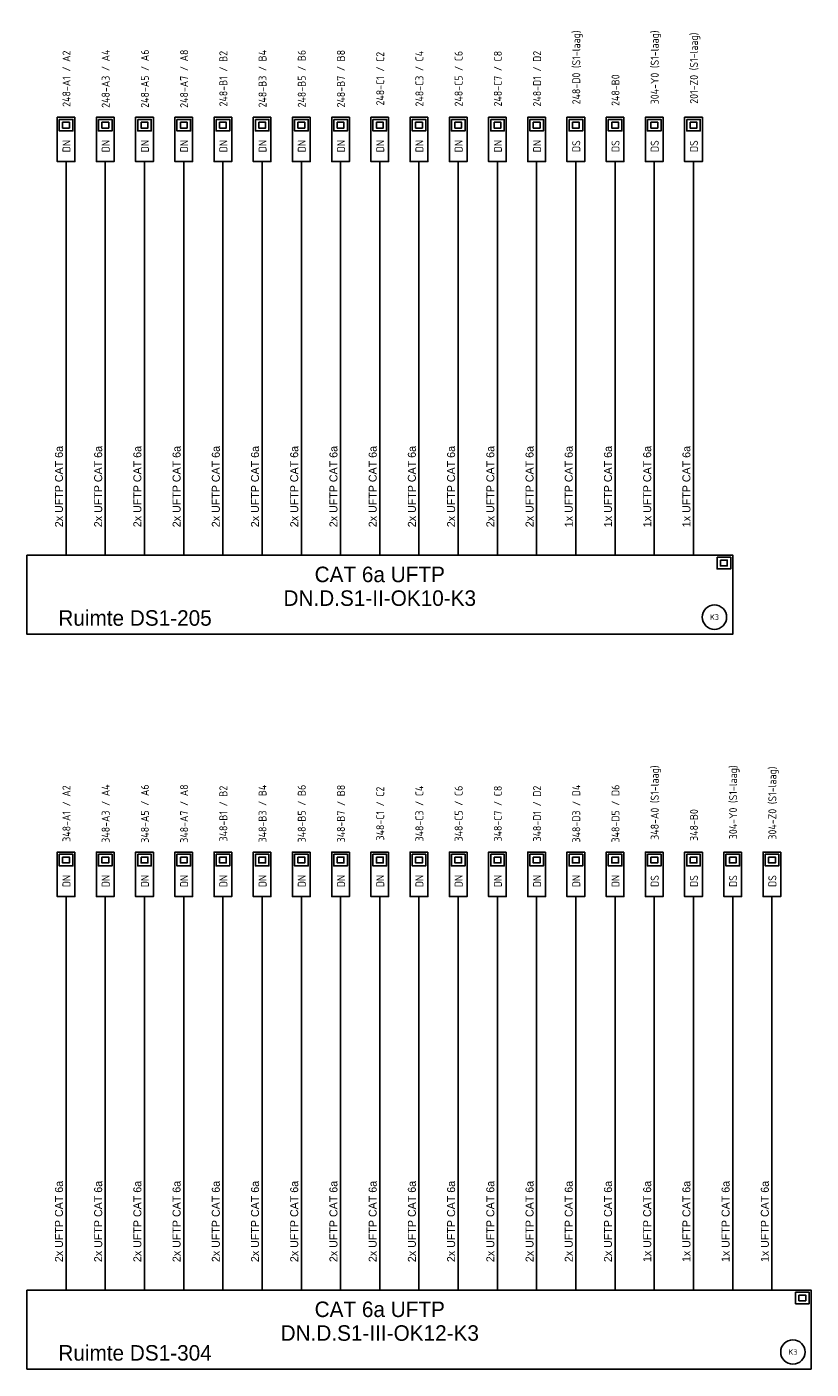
# Model space of a CAD drawing. Header units: millimetres. Extents: x -54 to 1704, y -342 to 469.
# Tile 8 of 17: x 316 to 493, y 166 to 468. Entities that reach past the tile are written whole.
import ezdxf
from ezdxf.enums import TextEntityAlignment as Align

# ---------------------------------------------------------------- set-up
doc = ezdxf.new("R2010")
doc.units = ezdxf.units.MM
for name, color, linetype in [('AT$1A---_TEKST', 2, 'Continuous'), ('E--L6100', 3, 'Continuous'), ('E--L6400', 3, 'Continuous'), ('EB6122--_ATTRIB', 2, 'Continuous'), ('EB6441--_ATTRIB', 2, 'Continuous'), ('EL6122--_AARD-NEN3134', 3, 'Continuous'), ('EL6441--_DN', 7, 'Continuous')]:
    doc.layers.add(name, color=color, linetype=linetype)
doc.styles.add('1_8', font='ISO.shx', dxfattribs={"height": 1.8})
doc.styles.add('2_5', font='iso.shx', dxfattribs={"height": 2.5})
doc.styles.add('GBB_ISOP', font='b-gbp3.shx')
doc.styles.add('NORATT', font='isocp.shx')

# ---------------------------------------------------------------- blocks, each defined once
blk = doc.blocks.new('DATA-LS3')
at = {"layer": 'E--L6400', "color": 2, "linetype": 'Continuous'}
blk.add_line((3.1, 0), (0, 0), dxfattribs=at)
for points in [[(13.1, -2), (3.1, -2), (3.1, 2), (13.1, 2)], [(12.63, 1.53), (12.63, -1.54), (10.01, -1.54), (10.01, 1.53)], [(11.98, 0.76), (11.98, -0.77), (10.67, -0.77), (10.67, 0.76)]]:
    blk.add_lwpolyline(points, close=True, dxfattribs=at)
at = {"style": 'NORATT'}
for tag, flags, p in [('CODE', 9, (8.06, 6.75)), ('M_CODE', 8, (8.06, 3.75))]:
    blk.add_attdef(tag, text='', height=1.8, dxfattribs=dict(at, flags=flags)).set_placement(p, align=Align.MIDDLE_CENTER)
for tag, flags, p in [('PANEEL', 9, (0, 3)), ('GRP', 8, (0, -5)), ('RUIMTE', 9, (0, -7.5))]:
    blk.add_attdef(tag, text='', height=1.8, dxfattribs=dict(at, flags=flags)).set_placement(p, align=Align.MIDDLE_LEFT)
at = {"color": 1, "style": 'NORATT'}
blk.add_attdef('DATACODE', text='', height=1.8, dxfattribs=at).set_placement((8.06, 3.75), align=Align.MIDDLE_CENTER)
blk.add_attdef('DATA-TST', text='', height=1.8, dxfattribs=at).set_placement((4.62, 0), align=Align.MIDDLE_LEFT)
blk = doc.blocks.new('ES3134')
at = {"color": 0}
blk.add_circle((0, 0), 5.5, dxfattribs=at)
at = {"style": '1_8', "flags": 8}
blk.add_attdef('M_CODE', text='', height=1.8, dxfattribs=at).set_placement((0, 0), align=Align.MIDDLE_CENTER)
at = {"color": 0, "style": '2_5', "flags": 8}
blk.add_attdef('CODE', text='', height=2.5, dxfattribs=at).set_placement((0, 0), align=Align.MIDDLE)

msp = doc.modelspace()

# ---------------------------------------------------------------- linework, layer by layer
at = {"color": 3}
for points in [[(316.14, 349.3), (475.39, 349.3), (475.39, 331.46), (316.14, 331.46)], [(316.14, 183.57), (493.08, 183.57), (493.08, 165.73), (316.14, 165.73)]]:
    msp.add_lwpolyline(points, close=True, dxfattribs=at)
at = {"layer": 'E--L6100', "color": 1}
for p, q in [((324.98, 434.95), (324.98, 349.3)), ((324.98, 269.22), (324.98, 183.57))]:
    msp.add_line(p, q, dxfattribs=at)
for points in [[(333.83, 434.95), (333.83, 349.3)], [(342.68, 434.95), (342.68, 349.3)], [(351.53, 434.95), (351.53, 349.3)], [(360.37, 434.95), (360.37, 349.3)], [(369.22, 434.95), (369.22, 349.3)], [(378.07, 434.95), (378.07, 349.3)], [(386.92, 434.95), (386.92, 349.3)], [(395.76, 434.95), (395.76, 349.3)], [(404.61, 434.95), (404.61, 349.3)], [(413.46, 434.95), (413.46, 349.3)], [(422.31, 434.95), (422.31, 349.3)], [(431.15, 434.95), (431.15, 349.3)], [(440, 434.95), (440, 349.3)], [(448.85, 434.95), (448.85, 349.3)], [(457.69, 434.95), (457.69, 349.3)], [(466.54, 434.95), (466.54, 349.3)], [(333.83, 269.22), (333.83, 183.57)], [(342.68, 269.22), (342.68, 183.57)], [(351.53, 269.22), (351.53, 183.57)], [(360.37, 269.22), (360.37, 183.57)], [(369.22, 269.22), (369.22, 183.57)], [(378.07, 269.22), (378.07, 183.57)], [(386.92, 269.22), (386.92, 183.57)], [(395.76, 269.22), (395.76, 183.57)], [(404.61, 269.22), (404.61, 183.57)], [(413.46, 269.22), (413.46, 183.57)], [(422.31, 269.22), (422.31, 183.57)], [(431.15, 269.22), (431.15, 183.57)], [(440, 269.22), (440, 183.57)], [(448.85, 269.22), (448.85, 183.57)], [(457.69, 269.22), (457.69, 183.57)], [(466.54, 269.22), (466.54, 183.57)], [(475.39, 269.22), (475.39, 183.57)], [(484.24, 269.22), (484.24, 183.57)]]:
    msp.add_lwpolyline(points, dxfattribs=at)
at = {"layer": 'E--L6400', "color": 2, "linetype": 'Continuous'}
for points in [[(471.86, 348.83), (474.93, 348.83), (474.93, 346.21), (471.86, 346.21)], [(472.63, 348.18), (474.16, 348.18), (474.16, 346.87), (472.63, 346.87)], [(489.56, 183.1), (492.62, 183.1), (492.62, 180.48), (489.56, 180.48)], [(490.32, 182.45), (491.86, 182.45), (491.86, 181.14), (490.32, 181.14)]]:
    msp.add_lwpolyline(points, close=True, dxfattribs=at)

# ---------------------------------------------------------------- block references
at = {"layer": 'EL6122--_AARD-NEN3134'}
ref = msp.add_blockref('ES3134', (471.27, 335.32), dxfattribs=dict(at, xscale=0.5, yscale=0.5, zscale=0.5))
ref.add_attrib('CODE', 'K3', dxfattribs={"layer": 'EB6122--_ATTRIB', "color": 2, "height": 1.25, "style": 'NORATT', "flags": 8}).set_placement((471.27, 335.32), align=Align.MIDDLE)
ref = msp.add_blockref('ES3134', (488.96, 169.59), dxfattribs=dict(at, xscale=0.5, yscale=0.5, zscale=0.5))
ref.add_attrib('CODE', 'K3', dxfattribs={"layer": 'EB6122--_ATTRIB', "color": 2, "height": 1.25, "style": 'NORATT', "flags": 8}).set_placement((488.96, 169.59), align=Align.MIDDLE)
at = {"layer": 'EL6441--_DN'}
ref = msp.add_blockref('DATA-LS3', (440, 434.95), dxfattribs=dict(at, rotation=90))
ref.add_attrib('DATACODE', '248-D0 (S1-laag)', dxfattribs={"layer": 'EB6441--_ATTRIB', "color": 1, "height": 1.8, "rotation": 90, "style": 'NORATT', "oblique": 360}).set_placement((440.09, 459.3), align=Align.MIDDLE_CENTER)
ref.add_attrib('DATA-TST', 'DS', dxfattribs={"layer": 'EB6441--_ATTRIB', "color": 1, "height": 1.8, "rotation": 90, "style": 'NORATT', "oblique": 360}).set_placement((440.09, 441.53), align=Align.MIDDLE_CENTER)
ref = msp.add_blockref('DATA-LS3', (457.69, 434.95), dxfattribs=dict(at, rotation=90))
ref.add_attrib('DATACODE', '304-Y0 (S1-laag)', dxfattribs={"layer": 'EB6441--_ATTRIB', "color": 1, "height": 1.8, "rotation": 90, "style": 'NORATT'}).set_placement((457.79, 459.3), align=Align.MIDDLE_CENTER)
ref.add_attrib('DATA-TST', 'DS', dxfattribs={"layer": 'EB6441--_ATTRIB', "color": 1, "height": 1.8, "rotation": 90, "style": 'NORATT'}).set_placement((457.79, 441.53), align=Align.MIDDLE_CENTER)
ref = msp.add_blockref('DATA-LS3', (466.54, 434.95), dxfattribs=dict(at, rotation=90))
ref.add_attrib('DATACODE', '201-Z0 (S1-laag)', dxfattribs={"layer": 'EB6441--_ATTRIB', "color": 1, "height": 1.8, "rotation": 90, "style": 'NORATT'}).set_placement((466.64, 459.12), align=Align.MIDDLE_CENTER)
ref.add_attrib('DATA-TST', 'DS', dxfattribs={"layer": 'EB6441--_ATTRIB', "color": 1, "height": 1.8, "rotation": 90, "style": 'NORATT'}).set_placement((466.64, 441.53), align=Align.MIDDLE_CENTER)
ref = msp.add_blockref('DATA-LS3', (431.15, 434.95), dxfattribs=dict(at, rotation=90))
ref.add_attrib('DATACODE', '248-D1 / D2', dxfattribs={"layer": 'EB6441--_ATTRIB', "color": 1, "height": 1.8, "rotation": 90, "style": 'NORATT', "oblique": 360}).set_placement((431.25, 456.75), align=Align.MIDDLE_CENTER)
ref.add_attrib('DATA-TST', 'DN', dxfattribs={"layer": 'EB6441--_ATTRIB', "color": 1, "height": 1.8, "rotation": 90, "style": 'NORATT', "oblique": 360}).set_placement((431.25, 441.53), align=Align.MIDDLE_CENTER)
ref = msp.add_blockref('DATA-LS3', (324.98, 434.95), dxfattribs=dict(at, rotation=90))
ref.add_attrib('DATACODE', '248-A1 / A2', dxfattribs={"layer": 'EB6441--_ATTRIB', "color": 1, "height": 1.8, "rotation": 90, "style": 'NORATT', "oblique": 360}).set_placement((325.08, 456.75), align=Align.MIDDLE_CENTER)
ref.add_attrib('DATA-TST', 'DN', dxfattribs={"layer": 'EB6441--_ATTRIB', "color": 1, "height": 1.8, "rotation": 90, "style": 'NORATT', "oblique": 360}).set_placement((325.08, 441.53), align=Align.MIDDLE_CENTER)
ref = msp.add_blockref('DATA-LS3', (333.83, 434.95), dxfattribs=dict(at, rotation=90))
ref.add_attrib('DATACODE', '248-A3 / A4', dxfattribs={"layer": 'EB6441--_ATTRIB', "color": 1, "height": 1.8, "rotation": 90, "style": 'NORATT', "oblique": 360}).set_placement((333.92, 456.75), align=Align.MIDDLE_CENTER)
ref.add_attrib('DATA-TST', 'DN', dxfattribs={"layer": 'EB6441--_ATTRIB', "color": 1, "height": 1.8, "rotation": 90, "style": 'NORATT', "oblique": 360}).set_placement((333.92, 441.53), align=Align.MIDDLE_CENTER)
ref = msp.add_blockref('DATA-LS3', (342.68, 434.95), dxfattribs=dict(at, rotation=90))
ref.add_attrib('DATACODE', '248-A5 / A6', dxfattribs={"layer": 'EB6441--_ATTRIB', "color": 1, "height": 1.8, "rotation": 90, "style": 'NORATT', "oblique": 360}).set_placement((342.77, 456.75), align=Align.MIDDLE_CENTER)
ref.add_attrib('DATA-TST', 'DN', dxfattribs={"layer": 'EB6441--_ATTRIB', "color": 1, "height": 1.8, "rotation": 90, "style": 'NORATT', "oblique": 360}).set_placement((342.77, 441.53), align=Align.MIDDLE_CENTER)
ref = msp.add_blockref('DATA-LS3', (351.53, 434.95), dxfattribs=dict(at, rotation=90))
ref.add_attrib('DATACODE', '248-A7 / A8', dxfattribs={"layer": 'EB6441--_ATTRIB', "color": 1, "height": 1.8, "rotation": 90, "style": 'NORATT', "oblique": 360}).set_placement((351.62, 456.75), align=Align.MIDDLE_CENTER)
ref.add_attrib('DATA-TST', 'DN', dxfattribs={"layer": 'EB6441--_ATTRIB', "color": 1, "height": 1.8, "rotation": 90, "style": 'NORATT', "oblique": 360}).set_placement((351.62, 441.53), align=Align.MIDDLE_CENTER)
ref = msp.add_blockref('DATA-LS3', (360.37, 434.95), dxfattribs=dict(at, rotation=90))
ref.add_attrib('DATACODE', '248-B1 / B2', dxfattribs={"layer": 'EB6441--_ATTRIB', "color": 1, "height": 1.8, "rotation": 90, "style": 'NORATT', "oblique": 360}).set_placement((360.47, 456.75), align=Align.MIDDLE_CENTER)
ref.add_attrib('DATA-TST', 'DN', dxfattribs={"layer": 'EB6441--_ATTRIB', "color": 1, "height": 1.8, "rotation": 90, "style": 'NORATT', "oblique": 360}).set_placement((360.47, 441.53), align=Align.MIDDLE_CENTER)
ref = msp.add_blockref('DATA-LS3', (369.22, 434.95), dxfattribs=dict(at, rotation=90))
ref.add_attrib('DATACODE', '248-B3 / B4', dxfattribs={"layer": 'EB6441--_ATTRIB', "color": 1, "height": 1.8, "rotation": 90, "style": 'NORATT', "oblique": 360}).set_placement((369.31, 456.75), align=Align.MIDDLE_CENTER)
ref.add_attrib('DATA-TST', 'DN', dxfattribs={"layer": 'EB6441--_ATTRIB', "color": 1, "height": 1.8, "rotation": 90, "style": 'NORATT', "oblique": 360}).set_placement((369.31, 441.53), align=Align.MIDDLE_CENTER)
ref = msp.add_blockref('DATA-LS3', (378.07, 434.95), dxfattribs=dict(at, rotation=90))
ref.add_attrib('DATACODE', '248-B5 / B6', dxfattribs={"layer": 'EB6441--_ATTRIB', "color": 1, "height": 1.8, "rotation": 90, "style": 'NORATT', "oblique": 360}).set_placement((378.16, 456.75), align=Align.MIDDLE_CENTER)
ref.add_attrib('DATA-TST', 'DN', dxfattribs={"layer": 'EB6441--_ATTRIB', "color": 1, "height": 1.8, "rotation": 90, "style": 'NORATT', "oblique": 360}).set_placement((378.16, 441.53), align=Align.MIDDLE_CENTER)
ref = msp.add_blockref('DATA-LS3', (386.92, 434.95), dxfattribs=dict(at, rotation=90))
ref.add_attrib('DATACODE', '248-B7 / B8', dxfattribs={"layer": 'EB6441--_ATTRIB', "color": 1, "height": 1.8, "rotation": 90, "style": 'NORATT', "oblique": 360}).set_placement((387.01, 456.75), align=Align.MIDDLE_CENTER)
ref.add_attrib('DATA-TST', 'DN', dxfattribs={"layer": 'EB6441--_ATTRIB', "color": 1, "height": 1.8, "rotation": 90, "style": 'NORATT', "oblique": 360}).set_placement((387.01, 441.53), align=Align.MIDDLE_CENTER)
ref = msp.add_blockref('DATA-LS3', (395.76, 434.95), dxfattribs=dict(at, rotation=90))
ref.add_attrib('DATACODE', '248-C1 / C2', dxfattribs={"layer": 'EB6441--_ATTRIB', "color": 1, "height": 1.8, "rotation": 90, "style": 'NORATT', "oblique": 360}).set_placement((395.86, 456.75), align=Align.MIDDLE_CENTER)
ref.add_attrib('DATA-TST', 'DN', dxfattribs={"layer": 'EB6441--_ATTRIB', "color": 1, "height": 1.8, "rotation": 90, "style": 'NORATT', "oblique": 360}).set_placement((395.86, 441.53), align=Align.MIDDLE_CENTER)
ref = msp.add_blockref('DATA-LS3', (404.61, 434.95), dxfattribs=dict(at, rotation=90))
ref.add_attrib('DATACODE', '248-C3 / C4', dxfattribs={"layer": 'EB6441--_ATTRIB', "color": 1, "height": 1.8, "rotation": 90, "style": 'NORATT', "oblique": 360}).set_placement((404.7, 456.75), align=Align.MIDDLE_CENTER)
ref.add_attrib('DATA-TST', 'DN', dxfattribs={"layer": 'EB6441--_ATTRIB', "color": 1, "height": 1.8, "rotation": 90, "style": 'NORATT', "oblique": 360}).set_placement((404.7, 441.53), align=Align.MIDDLE_CENTER)
ref = msp.add_blockref('DATA-LS3', (413.46, 434.95), dxfattribs=dict(at, rotation=90))
ref.add_attrib('DATACODE', '248-C5 / C6', dxfattribs={"layer": 'EB6441--_ATTRIB', "color": 1, "height": 1.8, "rotation": 90, "style": 'NORATT', "oblique": 360}).set_placement((413.55, 456.75), align=Align.MIDDLE_CENTER)
ref.add_attrib('DATA-TST', 'DN', dxfattribs={"layer": 'EB6441--_ATTRIB', "color": 1, "height": 1.8, "rotation": 90, "style": 'NORATT', "oblique": 360}).set_placement((413.55, 441.53), align=Align.MIDDLE_CENTER)
ref = msp.add_blockref('DATA-LS3', (422.31, 434.95), dxfattribs=dict(at, rotation=90))
ref.add_attrib('DATACODE', '248-C7 / C8', dxfattribs={"layer": 'EB6441--_ATTRIB', "color": 1, "height": 1.8, "rotation": 90, "style": 'NORATT', "oblique": 360}).set_placement((422.4, 456.75), align=Align.MIDDLE_CENTER)
ref.add_attrib('DATA-TST', 'DN', dxfattribs={"layer": 'EB6441--_ATTRIB', "color": 1, "height": 1.8, "rotation": 90, "style": 'NORATT', "oblique": 360}).set_placement((422.4, 441.53), align=Align.MIDDLE_CENTER)
ref = msp.add_blockref('DATA-LS3', (448.85, 434.95), dxfattribs=dict(at, rotation=90))
ref.add_attrib('DATACODE', '248-B0', dxfattribs={"layer": 'EB6441--_ATTRIB', "color": 1, "height": 1.8, "rotation": 90, "style": 'NORATT'}).set_placement((448.94, 454.17), align=Align.MIDDLE_CENTER)
ref.add_attrib('DATA-TST', 'DS', dxfattribs={"layer": 'EB6441--_ATTRIB', "color": 1, "height": 1.8, "rotation": 90, "style": 'NORATT'}).set_placement((448.94, 441.53), align=Align.MIDDLE_CENTER)
ref = msp.add_blockref('DATA-LS3', (457.69, 269.22), dxfattribs=dict(at, rotation=90))
ref.add_attrib('DATACODE', '348-A0 (S1-laag)', dxfattribs={"layer": 'EB6441--_ATTRIB', "color": 1, "height": 1.8, "rotation": 90, "style": 'NORATT', "oblique": 360}).set_placement((457.79, 293.49), align=Align.MIDDLE_CENTER)
ref.add_attrib('DATA-TST', 'DS', dxfattribs={"layer": 'EB6441--_ATTRIB', "color": 1, "height": 1.8, "rotation": 90, "style": 'NORATT', "oblique": 360}).set_placement((457.79, 275.8), align=Align.MIDDLE_CENTER)
ref = msp.add_blockref('DATA-LS3', (475.39, 269.22), dxfattribs=dict(at, rotation=90))
ref.add_attrib('DATACODE', '304-Y0 (S1-laag)', dxfattribs={"layer": 'EB6441--_ATTRIB', "color": 1, "height": 1.8, "rotation": 90, "style": 'NORATT'}).set_placement((475.48, 293.57), align=Align.MIDDLE_CENTER)
ref.add_attrib('DATA-TST', 'DS', dxfattribs={"layer": 'EB6441--_ATTRIB', "color": 1, "height": 1.8, "rotation": 90, "style": 'NORATT'}).set_placement((475.48, 275.8), align=Align.MIDDLE_CENTER)
ref = msp.add_blockref('DATA-LS3', (484.24, 269.22), dxfattribs=dict(at, rotation=90))
ref.add_attrib('DATACODE', '304-Z0 (S1-laag)', dxfattribs={"layer": 'EB6441--_ATTRIB', "color": 1, "height": 1.8, "rotation": 90, "style": 'NORATT'}).set_placement((484.33, 293.39), align=Align.MIDDLE_CENTER)
ref.add_attrib('DATA-TST', 'DS', dxfattribs={"layer": 'EB6441--_ATTRIB', "color": 1, "height": 1.8, "rotation": 90, "style": 'NORATT'}).set_placement((484.33, 275.8), align=Align.MIDDLE_CENTER)
ref = msp.add_blockref('DATA-LS3', (324.98, 269.22), dxfattribs=dict(at, rotation=90))
ref.add_attrib('DATACODE', '348-A1 / A2', dxfattribs={"layer": 'EB6441--_ATTRIB', "color": 1, "height": 1.8, "rotation": 90, "style": 'NORATT', "oblique": 360}).set_placement((325.08, 291.02), align=Align.MIDDLE_CENTER)
ref.add_attrib('DATA-TST', 'DN', dxfattribs={"layer": 'EB6441--_ATTRIB', "color": 1, "height": 1.8, "rotation": 90, "style": 'NORATT', "oblique": 360}).set_placement((325.08, 275.8), align=Align.MIDDLE_CENTER)
ref = msp.add_blockref('DATA-LS3', (333.83, 269.22), dxfattribs=dict(at, rotation=90))
ref.add_attrib('DATACODE', '348-A3 / A4', dxfattribs={"layer": 'EB6441--_ATTRIB', "color": 1, "height": 1.8, "rotation": 90, "style": 'NORATT', "oblique": 360}).set_placement((333.92, 291.02), align=Align.MIDDLE_CENTER)
ref.add_attrib('DATA-TST', 'DN', dxfattribs={"layer": 'EB6441--_ATTRIB', "color": 1, "height": 1.8, "rotation": 90, "style": 'NORATT', "oblique": 360}).set_placement((333.92, 275.8), align=Align.MIDDLE_CENTER)
ref = msp.add_blockref('DATA-LS3', (342.68, 269.22), dxfattribs=dict(at, rotation=90))
ref.add_attrib('DATACODE', '348-A5 / A6', dxfattribs={"layer": 'EB6441--_ATTRIB', "color": 1, "height": 1.8, "rotation": 90, "style": 'NORATT', "oblique": 360}).set_placement((342.77, 291.02), align=Align.MIDDLE_CENTER)
ref.add_attrib('DATA-TST', 'DN', dxfattribs={"layer": 'EB6441--_ATTRIB', "color": 1, "height": 1.8, "rotation": 90, "style": 'NORATT', "oblique": 360}).set_placement((342.77, 275.8), align=Align.MIDDLE_CENTER)
ref = msp.add_blockref('DATA-LS3', (351.53, 269.22), dxfattribs=dict(at, rotation=90))
ref.add_attrib('DATACODE', '348-A7 / A8', dxfattribs={"layer": 'EB6441--_ATTRIB', "color": 1, "height": 1.8, "rotation": 90, "style": 'NORATT', "oblique": 360}).set_placement((351.62, 291.02), align=Align.MIDDLE_CENTER)
ref.add_attrib('DATA-TST', 'DN', dxfattribs={"layer": 'EB6441--_ATTRIB', "color": 1, "height": 1.8, "rotation": 90, "style": 'NORATT', "oblique": 360}).set_placement((351.62, 275.8), align=Align.MIDDLE_CENTER)
ref = msp.add_blockref('DATA-LS3', (360.37, 269.22), dxfattribs=dict(at, rotation=90))
ref.add_attrib('DATACODE', '348-B1 / B2', dxfattribs={"layer": 'EB6441--_ATTRIB', "color": 1, "height": 1.8, "rotation": 90, "style": 'NORATT', "oblique": 360}).set_placement((360.47, 291.02), align=Align.MIDDLE_CENTER)
ref.add_attrib('DATA-TST', 'DN', dxfattribs={"layer": 'EB6441--_ATTRIB', "color": 1, "height": 1.8, "rotation": 90, "style": 'NORATT', "oblique": 360}).set_placement((360.47, 275.8), align=Align.MIDDLE_CENTER)
ref = msp.add_blockref('DATA-LS3', (369.22, 269.22), dxfattribs=dict(at, rotation=90))
ref.add_attrib('DATACODE', '348-B3 / B4', dxfattribs={"layer": 'EB6441--_ATTRIB', "color": 1, "height": 1.8, "rotation": 90, "style": 'NORATT', "oblique": 360}).set_placement((369.31, 291.02), align=Align.MIDDLE_CENTER)
ref.add_attrib('DATA-TST', 'DN', dxfattribs={"layer": 'EB6441--_ATTRIB', "color": 1, "height": 1.8, "rotation": 90, "style": 'NORATT', "oblique": 360}).set_placement((369.31, 275.8), align=Align.MIDDLE_CENTER)
ref = msp.add_blockref('DATA-LS3', (378.07, 269.22), dxfattribs=dict(at, rotation=90))
ref.add_attrib('DATACODE', '348-B5 / B6', dxfattribs={"layer": 'EB6441--_ATTRIB', "color": 1, "height": 1.8, "rotation": 90, "style": 'NORATT', "oblique": 360}).set_placement((378.16, 291.02), align=Align.MIDDLE_CENTER)
ref.add_attrib('DATA-TST', 'DN', dxfattribs={"layer": 'EB6441--_ATTRIB', "color": 1, "height": 1.8, "rotation": 90, "style": 'NORATT', "oblique": 360}).set_placement((378.16, 275.8), align=Align.MIDDLE_CENTER)
ref = msp.add_blockref('DATA-LS3', (386.92, 269.22), dxfattribs=dict(at, rotation=90))
ref.add_attrib('DATACODE', '348-B7 / B8', dxfattribs={"layer": 'EB6441--_ATTRIB', "color": 1, "height": 1.8, "rotation": 90, "style": 'NORATT', "oblique": 360}).set_placement((387.01, 291.02), align=Align.MIDDLE_CENTER)
ref.add_attrib('DATA-TST', 'DN', dxfattribs={"layer": 'EB6441--_ATTRIB', "color": 1, "height": 1.8, "rotation": 90, "style": 'NORATT', "oblique": 360}).set_placement((387.01, 275.8), align=Align.MIDDLE_CENTER)
ref = msp.add_blockref('DATA-LS3', (395.76, 269.22), dxfattribs=dict(at, rotation=90))
ref.add_attrib('DATACODE', '348-C1 / C2', dxfattribs={"layer": 'EB6441--_ATTRIB', "color": 1, "height": 1.8, "rotation": 90, "style": 'NORATT', "oblique": 360}).set_placement((395.86, 291.02), align=Align.MIDDLE_CENTER)
ref.add_attrib('DATA-TST', 'DN', dxfattribs={"layer": 'EB6441--_ATTRIB', "color": 1, "height": 1.8, "rotation": 90, "style": 'NORATT', "oblique": 360}).set_placement((395.86, 275.8), align=Align.MIDDLE_CENTER)
ref = msp.add_blockref('DATA-LS3', (404.61, 269.22), dxfattribs=dict(at, rotation=90))
ref.add_attrib('DATACODE', '348-C3 / C4', dxfattribs={"layer": 'EB6441--_ATTRIB', "color": 1, "height": 1.8, "rotation": 90, "style": 'NORATT', "oblique": 360}).set_placement((404.7, 291.02), align=Align.MIDDLE_CENTER)
ref.add_attrib('DATA-TST', 'DN', dxfattribs={"layer": 'EB6441--_ATTRIB', "color": 1, "height": 1.8, "rotation": 90, "style": 'NORATT', "oblique": 360}).set_placement((404.7, 275.8), align=Align.MIDDLE_CENTER)
ref = msp.add_blockref('DATA-LS3', (413.46, 269.22), dxfattribs=dict(at, rotation=90))
ref.add_attrib('DATACODE', '348-C5 / C6', dxfattribs={"layer": 'EB6441--_ATTRIB', "color": 1, "height": 1.8, "rotation": 90, "style": 'NORATT', "oblique": 360}).set_placement((413.55, 291.02), align=Align.MIDDLE_CENTER)
ref.add_attrib('DATA-TST', 'DN', dxfattribs={"layer": 'EB6441--_ATTRIB', "color": 1, "height": 1.8, "rotation": 90, "style": 'NORATT', "oblique": 360}).set_placement((413.55, 275.8), align=Align.MIDDLE_CENTER)
ref = msp.add_blockref('DATA-LS3', (422.31, 269.22), dxfattribs=dict(at, rotation=90))
ref.add_attrib('DATACODE', '348-C7 / C8', dxfattribs={"layer": 'EB6441--_ATTRIB', "color": 1, "height": 1.8, "rotation": 90, "style": 'NORATT', "oblique": 360}).set_placement((422.4, 291.02), align=Align.MIDDLE_CENTER)
ref.add_attrib('DATA-TST', 'DN', dxfattribs={"layer": 'EB6441--_ATTRIB', "color": 1, "height": 1.8, "rotation": 90, "style": 'NORATT', "oblique": 360}).set_placement((422.4, 275.8), align=Align.MIDDLE_CENTER)
ref = msp.add_blockref('DATA-LS3', (431.15, 269.22), dxfattribs=dict(at, rotation=90))
ref.add_attrib('DATACODE', '348-D1 / D2', dxfattribs={"layer": 'EB6441--_ATTRIB', "color": 1, "height": 1.8, "rotation": 90, "style": 'NORATT', "oblique": 360}).set_placement((431.25, 291.02), align=Align.MIDDLE_CENTER)
ref.add_attrib('DATA-TST', 'DN', dxfattribs={"layer": 'EB6441--_ATTRIB', "color": 1, "height": 1.8, "rotation": 90, "style": 'NORATT', "oblique": 360}).set_placement((431.25, 275.8), align=Align.MIDDLE_CENTER)
ref = msp.add_blockref('DATA-LS3', (440, 269.22), dxfattribs=dict(at, rotation=90))
ref.add_attrib('DATACODE', '348-D3 / D4', dxfattribs={"layer": 'EB6441--_ATTRIB', "color": 1, "height": 1.8, "rotation": 90, "style": 'NORATT', "oblique": 360}).set_placement((440.09, 291.02), align=Align.MIDDLE_CENTER)
ref.add_attrib('DATA-TST', 'DN', dxfattribs={"layer": 'EB6441--_ATTRIB', "color": 1, "height": 1.8, "rotation": 90, "style": 'NORATT', "oblique": 360}).set_placement((440.09, 275.8), align=Align.MIDDLE_CENTER)
ref = msp.add_blockref('DATA-LS3', (448.85, 269.22), dxfattribs=dict(at, rotation=90))
ref.add_attrib('DATACODE', '348-D5 / D6', dxfattribs={"layer": 'EB6441--_ATTRIB', "color": 1, "height": 1.8, "rotation": 90, "style": 'NORATT', "oblique": 360}).set_placement((448.94, 291.02), align=Align.MIDDLE_CENTER)
ref.add_attrib('DATA-TST', 'DN', dxfattribs={"layer": 'EB6441--_ATTRIB', "color": 1, "height": 1.8, "rotation": 90, "style": 'NORATT', "oblique": 360}).set_placement((448.94, 275.8), align=Align.MIDDLE_CENTER)
ref = msp.add_blockref('DATA-LS3', (466.54, 269.22), dxfattribs=dict(at, rotation=90))
ref.add_attrib('DATACODE', '348-B0', dxfattribs={"layer": 'EB6441--_ATTRIB', "color": 1, "height": 1.8, "rotation": 90, "style": 'NORATT'}).set_placement((466.64, 288.44), align=Align.MIDDLE_CENTER)
ref.add_attrib('DATA-TST', 'DS', dxfattribs={"layer": 'EB6441--_ATTRIB', "color": 1, "height": 1.8, "rotation": 90, "style": 'NORATT'}).set_placement((466.64, 275.8), align=Align.MIDDLE_CENTER)

# ---------------------------------------------------------------- texts
at = {"layer": 'AT$1A---_TEKST', "style": 'GBB_ISOP'}
for s, p in [('2x UFTP CAT 6a', (324.82, 355.6)), ('2x UFTP CAT 6a', (333.67, 355.6)), ('2x UFTP CAT 6a', (342.51, 355.6)), ('2x UFTP CAT 6a', (351.36, 355.6)), ('2x UFTP CAT 6a', (360.21, 355.6)), ('2x UFTP CAT 6a', (369.05, 355.6)), ('2x UFTP CAT 6a', (377.9, 355.6)), ('2x UFTP CAT 6a', (386.75, 355.6)), ('2x UFTP CAT 6a', (395.6, 355.6)), ('2x UFTP CAT 6a', (404.44, 355.6)), ('2x UFTP CAT 6a', (413.29, 355.6)), ('2x UFTP CAT 6a', (422.14, 355.6)), ('2x UFTP CAT 6a', (430.99, 355.6)), ('1x UFTP CAT 6a', (439.83, 355.6)), ('1x UFTP CAT 6a', (448.68, 355.6)), ('1x UFTP CAT 6a', (457.53, 355.6)), ('1x UFTP CAT 6a', (466.38, 355.6)), ('2x UFTP CAT 6a', (324.82, 189.87)), ('2x UFTP CAT 6a', (333.67, 189.87)), ('2x UFTP CAT 6a', (342.51, 189.87)), ('2x UFTP CAT 6a', (351.36, 189.87)), ('2x UFTP CAT 6a', (360.21, 189.87)), ('2x UFTP CAT 6a', (369.05, 189.87)), ('2x UFTP CAT 6a', (377.9, 189.87)), ('2x UFTP CAT 6a', (386.75, 189.87)), ('2x UFTP CAT 6a', (395.6, 189.87)), ('2x UFTP CAT 6a', (404.44, 189.87)), ('2x UFTP CAT 6a', (413.29, 189.87)), ('2x UFTP CAT 6a', (422.14, 189.87)), ('2x UFTP CAT 6a', (430.99, 189.87)), ('2x UFTP CAT 6a', (439.83, 189.87)), ('2x UFTP CAT 6a', (448.68, 189.87)), ('1x UFTP CAT 6a', (457.53, 189.87)), ('1x UFTP CAT 6a', (466.38, 189.87)), ('1x UFTP CAT 6a', (475.22, 189.87)), ('1x UFTP CAT 6a', (484.07, 189.87))]:
    msp.add_text(s, height=1.8, rotation=90, dxfattribs=at).set_placement(p, align=Align.BOTTOM_LEFT)
at = {"layer": 'AT$1A---_TEKST', "color": 3, "style": 'GBB_ISOP'}
for s, p in [('CAT 6a UFTP', (395.76, 344.96)), ('DN.D.S1-II-OK10-K3', (395.76, 339.61)), ('Ruimte DS1-205', (340.55, 335.2)), ('CAT 6a UFTP', (395.76, 179.23)), ('DN.D.S1-III-OK12-K3', (395.76, 173.88)), ('Ruimte DS1-304', (340.55, 169.47))]:
    msp.add_text(s, height=3.5, dxfattribs=at).set_placement(p, align=Align.MIDDLE)

doc.saveas('drawing.dxf')
